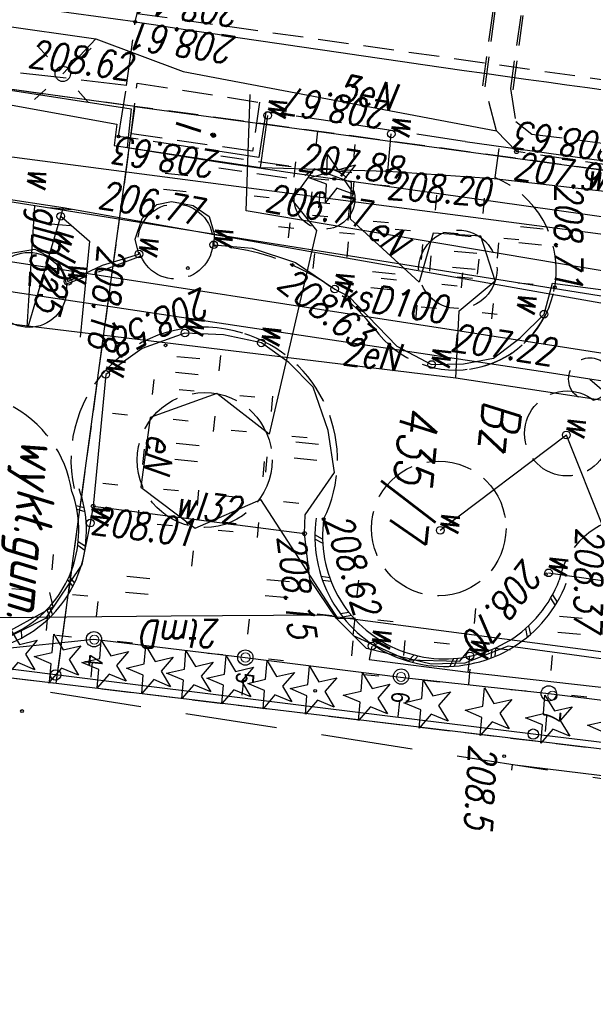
# Model space of a CAD drawing. Extents: x -110 to 11927435, y -6590197 to 5675023.
# Tile 21 of 71: x 11598494 to 11598513, y -1437284 to -1437251. Entities that reach past the tile are written whole.
import ezdxf
from ezdxf.enums import TextEntityAlignment as Align

# ---------------------------------------------------------------- set-up
doc = ezdxf.new("R2010")
doc.units = 0
doc.header["$PDMODE"] = 33
doc.header["$PDSIZE"] = 0.3
for name, pattern in [('1', [0]), ('BGT', [0]), ('BPB', [1.5, 1, -0.5]), ('BUW', [1.5, 1, -0.5]), ('KOC', [2, 1.5, -0.5]), ('KOJ', [0]), ('KOU', [1.5, 1, -0.5]), ('UBE', [1.5, 1, -0.5]), ('UOK', [1.5, 1, -0.5]), ('UPE', [0]), ('UPG', [0]), ('UPK', [0]), ('UPT', [0]), ('UPW', [0])]:
    doc.linetypes.add(name, pattern=pattern)
doc.layers.get('0').update_dxf_attribs({"color": 250, "linetype": 'CONTINUOUS', "lineweight": 100})
doc.layers.add('_0', color=7, linetype='CONTINUOUS')
for name, color, linetype, lineweight, plot in [('PP$$O', 209, 'CONTINUOUS', 13, False), ('PPINO', 4, 'CONTINUOUS', 13, False), ('PPINP', 4, 'CONTINUOUS', 13, False)]:
    doc.layers.add(name, color=color, linetype=linetype, lineweight=lineweight, plot=plot)
doc.styles.add('K1_ACAD', font='romans.shx', dxfattribs={"width": 0.8, "oblique": 12})
doc.styles.add('OPIS_PIK', font='txt', dxfattribs={"width": 0.8, "height": 1.2})
doc.styles.get("Standard").update_dxf_attribs({"font": 'Simplex.SHX', "width": 0.75})

# ---------------------------------------------------------------- blocks, each defined once
blk = doc.blocks.new('other_WSU')
at = {"linetype": 'Continuous'}
blk.add_circle((0, 0), 0.045, dxfattribs=at)
blk = doc.blocks.new('other_WSP')
at = {"linetype": 'Continuous'}
blk.add_circle((0, 0), 0.045, dxfattribs=at)
blk = doc.blocks.new('other_SLS')
at = {"linetype": 'Continuous'}
blk.add_circle((0, 0), 0.25, dxfattribs=at)
blk = doc.blocks.new('other_LAT')
at = {"linetype": 'Continuous'}
for p, q in [((0, 0.75), (0, 1.25)), ((-1.25, 0), (-0.75, 0)), ((0.75, 0), (1.25, 0)), ((0, -0.75), (0, -1.25))]:
    blk.add_line(p, q, dxfattribs=at)
blk = doc.blocks.new('other_UGE')
at = {"linetype": 'Continuous'}
blk.add_circle((0, 0), 0.0625, dxfattribs=at)
blk = doc.blocks.new('ARM')
at = {"linetype": 'Continuous'}
blk.add_circle((0, 0), 0.125, dxfattribs=at)
blk = doc.blocks.new('other_UGW')
at = {"linetype": 'Continuous'}
blk.add_circle((0, 0), 0.0625, dxfattribs=at)
blk = doc.blocks.new('other_DIG')
at = {"linetype": 'Continuous'}
for p, q in [((-0.3012, 0.09375), (-0.4937, 0.6621)), ((-0.4937, 0.6621), (-0.0039, 0.31545)), ((-0.0039, 0.31545), (0.4771, 0.67415)), ((0.4771, 0.67415), (0.2988, 0.1012)), ((-0.78225, -0.26495), (-0.3012, 0.09375)), ((0.2988, 0.1012), (0.7886, -0.24545)), ((-0.18225, -0.2575), (-0.78225, -0.26495)), ((0.01025, -0.82585), (-0.18225, -0.2575)), ((0.1886, -0.2529), (0.01025, -0.82585)), ((0.7886, -0.24545), (0.1886, -0.2529))]:
    blk.add_line(p, q, dxfattribs=at)
blk.add_circle((0, 0), 0.045, dxfattribs=at)
blk = doc.blocks.new('other_DIN')
at = {"linetype": 'Continuous'}
for p, q in [((-0.3012, 0.09375), (-0.4937, 0.6621)), ((-0.4937, 0.6621), (-0.0039, 0.31545)), ((-0.0039, 0.31545), (0.4771, 0.67415)), ((0.4771, 0.67415), (0.2988, 0.1012)), ((-0.78225, -0.26495), (-0.3012, 0.09375)), ((0.2988, 0.1012), (0.7886, -0.24545)), ((-0.18225, -0.2575), (-0.78225, -0.26495)), ((0.01025, -0.82585), (-0.18225, -0.2575)), ((0.1886, -0.2529), (0.01025, -0.82585)), ((0.7886, -0.24545), (0.1886, -0.2529))]:
    blk.add_line(p, q, dxfattribs=at)
blk = doc.blocks.new('TRA1')
at = {"linetype": 'Continuous'}
for p, q in [((-0.2625, -0.375), (-0.2625, 0.375)), ((0.2625, -0.375), (0.2625, 0.375))]:
    blk.add_line(p, q, dxfattribs=at)
blk = doc.blocks.new('PIK_IN')
at = {"layer": 'PPINP'}
blk.add_point((0, 0), dxfattribs=at)
at = {"layer": 'PP$$O', "color": 0, "oblique": 15, "width": 0.8, "flags": 1}
blk.add_attdef('KOD', (1, -1.3), '', height=0.5, dxfattribs=at)
at = {"layer": 'PPINO', "color": 0, "style": 'OPIS_PIK', "width": 0.8}
blk.add_attdef('NR_PKT', (1, -0.5), '', height=1.2, dxfattribs=at)
blk = doc.blocks.new('mdcp Łuszczanowiece')
at = {"layer": '_0'}
for p, q in [((6591248.83, 5674917.26), (6591250.03, 5674970.74)), ((6591229.77, 5674917.99), (6591230.7, 5674942.56)), ((6591229.77, 5674917.99), (6591228.89, 5674894.8)), ((6591248.83, 5674917.26), (6591229.77, 5674917.99)), ((6591248.29, 5674893.43), (6591248.83, 5674917.26))]:
    blk.add_line(p, q, dxfattribs=at)
at = {"layer": '_0', "linetype": 'KOU'}
for p, q in [((6591248.83, 5674917.26), (6591250.03, 5674970.74)), ((6591230.7, 5674942.56), (6591229.77, 5674917.99)), ((6591226.73, 5674917.76), (6591227.53, 5674936.02)), ((6591227.01, 5674917.73), (6591226.73, 5674917.76)), ((6591229.77, 5674917.99), (6591228.89, 5674894.8)), ((6591248.83, 5674917.26), (6591229.77, 5674917.99)), ((6591248.83, 5674917.03), (6591248.83, 5674917.26)), ((6591248.58, 5674906.5), (6591248.83, 5674917.03))]:
    blk.add_line(p, q, dxfattribs=at)
at = {"layer": '_0', "linetype": 'UPK'}
for p, q in [((6591239.095, 5674965.789), (6591237.211, 5674933.701)), ((6591236.057, 5674929.305), (6591237.944, 5674963.218)), ((6591237.211, 5674933.701), (6591237.136, 5674932.28)), ((6591237.136, 5674932.28), (6591235.68, 5674904.422)), ((6591234.531, 5674901.874), (6591236.057, 5674929.305))]:
    blk.add_line(p, q, dxfattribs=at)
at = {"layer": '_0', "linetype": 'UPT'}
for p, q in [((6591245.749, 5674925.801), (6591246.819, 5674956.781)), ((6591245.749, 5674925.801), (6591246.279, 5674920.799)), ((6591246.279, 5674920.799), (6591247.14, 5674912.66))]:
    blk.add_line(p, q, dxfattribs=at)
at = {"layer": '_0', "linetype": 'UPE'}
for p, q in [((6591238.9, 5674953.23), (6591237.61, 5674929.32)), ((6591231.426, 5674923.188), (6591232.176, 5674940.698)), ((6591247.59, 5674933.36), (6591247.737, 5674938.482, 208.673)), ((6591232.572, 5674937.354), (6591231.803, 5674913.7)), ((6591247.53, 5674928.471), (6591247.59, 5674933.36)), ((6591246.82, 5674930.36), (6591246.3, 5674930.71)), ((6591246.95, 5674928.62), (6591246.82, 5674930.36)), ((6591234.31, 5674930.3), (6591232.9, 5674929.69)), ((6591235.4, 5674929.22), (6591234.31, 5674930.3)), ((6591228.48, 5674919.45), (6591229.42, 5674929.86)), ((6591232.9, 5674929.69), (6591232.95, 5674928.12)), ((6591237.61, 5674929.32), (6591235.4, 5674929.22)), ((6591237.61, 5674929.32), (6591236.99, 5674902.6)), ((6591246.33, 5674926.79), (6591246.95, 5674928.62)), ((6591247.387, 5674923.344), (6591247.53, 5674928.471)), ((6591232.95, 5674928.12), (6591234.6, 5674927.82)), ((6591234.6, 5674927.82), (6591232.76, 5674925.38)), ((6591246.33, 5674926.79), (6591245.75, 5674926.8)), ((6591245.75, 5674926.8), (6591245.83, 5674926.25)), ((6591245.83, 5674926.25), (6591242.19, 5674923.35)), ((6591231.56, 5674925.3), (6591231.24, 5674924.03)), ((6591232.76, 5674925.38), (6591231.56, 5674925.3)), ((6591232.32, 5674923.41), (6591233.24, 5674924.31)), ((6591233.24, 5674924.31), (6591240.03, 5674923.41)), ((6591231.24, 5674924.03), (6591232.32, 5674923.41)), ((6591240.03, 5674923.41), (6591238.87, 5674921.58)), ((6591243.33, 5674921.3), (6591242.19, 5674923.35)), ((6591247.275, 5674918.349), (6591247.387, 5674923.344)), ((6591231.405, 5674922.68), (6591231.426, 5674923.188)), ((6591231.318, 5674920.935), (6591231.405, 5674922.68)), ((6591238.87, 5674921.58), (6591239.86, 5674919.48)), ((6591242.17, 5674919.39), (6591243.33, 5674921.3)), ((6591231.136, 5674917.865), (6591231.318, 5674920.935)), ((6591227.69, 5674916.5), (6591228.48, 5674919.45)), ((6591239.86, 5674919.48), (6591242.17, 5674919.39)), ((6591247.95, 5674915.01), (6591247.275, 5674918.349)), ((6591229.511, 5674911.529), (6591229.865, 5674917.872)), ((6591229.865, 5674917.872), (6591231.136, 5674917.865)), ((6591246.35, 5674916.91), (6591245.89, 5674916.76)), ((6591247.67, 5674914.98), (6591246.35, 5674916.91)), ((6591227.16, 5674903.82), (6591227.69, 5674916.5)), ((6591228.94, 5674915.53), (6591227.69, 5674916.5))]:
    blk.add_line(p, q, dxfattribs=at)
at = {"layer": '_0', "linetype": 'UPW'}
for p, q in [((6591246.78, 5674947.84), (6591246.18, 5674931.88)), ((6591233.587, 5674919.685), (6591235.649, 5674946.07)), ((6591230.98, 5674929.94), (6591231.16, 5674940.22)), ((6591233.792, 5674935.845), (6591232.822, 5674921.954)), ((6591247.15, 5674930.66), (6591247.24, 5674935.94)), ((6591242.02, 5674934.62), (6591239.11, 5674933.11)), ((6591243.66, 5674932.97), (6591243.74, 5674934.75)), ((6591234.2, 5674932.17), (6591234.28, 5674934.46)), ((6591239.11, 5674933.11), (6591242.62, 5674929.3)), ((6591235.24, 5674932), (6591234.2, 5674932.17)), ((6591236.09, 5674931.29), (6591235.24, 5674932)), ((6591246.18, 5674931.88), (6591246.87, 5674930.52)), ((6591236.84, 5674930.49), (6591236.09, 5674931.29)), ((6591247.15, 5674930.66), (6591246.62, 5674930.67)), ((6591247.06, 5674927.39), (6591247.15, 5674930.66)), ((6591237.12, 5674929.53), (6591236.84, 5674930.49)), ((6591246.87, 5674930.52), (6591247.01, 5674929.43)), ((6591231.08, 5674926.45), (6591230.98, 5674929.94)), ((6591237.24, 5674928.49), (6591237.12, 5674929.53)), ((6591247.01, 5674929.43), (6591246.71, 5674927.27)), ((6591236.75, 5674927.3), (6591237.24, 5674928.49)), ((6591246.61, 5674927.44), (6591247.06, 5674927.39)), ((6591235.29, 5674925.57), (6591236.75, 5674927.3)), ((6591246.71, 5674927.27), (6591245.82, 5674926.18)), ((6591231.08, 5674926.45), (6591229.85, 5674926.44)), ((6591231.36, 5674922.28), (6591231.08, 5674926.45)), ((6591245.82, 5674926.18), (6591244.63, 5674925.2)), ((6591235.09, 5674925.09), (6591235.29, 5674925.57)), ((6591241.07, 5674925.67), (6591239.72, 5674925.33)), ((6591242.54, 5674924.84), (6591241.07, 5674925.67)), ((6591239.72, 5674925.33), (6591238.36, 5674924.7)), ((6591244.63, 5674925.2), (6591243.16, 5674924.88)), ((6591234.35, 5674923.72), (6591235.09, 5674925.09)), ((6591243.16, 5674924.88), (6591242.54, 5674924.84)), ((6591242.94, 5674917.9), (6591243.16, 5674924.88)), ((6591238.36, 5674924.7), (6591237.63, 5674923.83)), ((6591234.02, 5674922.27), (6591234.35, 5674923.72)), ((6591237.63, 5674923.83), (6591237.08, 5674922.87)), ((6591237.08, 5674922.87), (6591236.93, 5674921.61)), ((6591231.36, 5674922.28), (6591229.64, 5674922.35)), ((6591231.11, 5674917.44), (6591231.36, 5674922.28)), ((6591234.03, 5674921), (6591234.02, 5674922.27)), ((6591232.822, 5674921.954), (6591229.018, 5674921.712)), ((6591236.93, 5674921.61), (6591237, 5674920.34)), ((6591233.12, 5674920.76), (6591233.66, 5674920.98)), ((6591233.66, 5674920.98), (6591234.03, 5674921)), ((6591232.82, 5674920.2), (6591233.12, 5674920.76)), ((6591237, 5674920.34), (6591237.64, 5674919)), ((6591232.75, 5674919.48), (6591232.82, 5674920.2)), ((6591233.36, 5674916.779), (6591233.587, 5674919.685)), ((6591232.9, 5674919.02), (6591232.75, 5674919.48)), ((6591233.4, 5674918.58), (6591232.9, 5674919.02)), ((6591237.64, 5674919), (6591238.6, 5674917.89)), ((6591234.1, 5674918.42), (6591233.4, 5674918.58)), ((6591234.57, 5674918.59), (6591234.1, 5674918.42)), ((6591235.05, 5674917.44), (6591234.57, 5674918.59)), ((6591238.6, 5674917.89), (6591242.94, 5674917.9)), ((6591242.94, 5674917.9), (6591243.5, 5674917.86)), ((6591243.5, 5674917.86), (6591244.88, 5674917.71)), ((6591229.9, 5674911.29), (6591230.41, 5674917.45)), ((6591230.41, 5674917.45), (6591231.11, 5674917.44)), ((6591235.69, 5674916.36), (6591235.05, 5674917.44)), ((6591244.88, 5674917.71), (6591246.75, 5674916.7)), ((6591233.297, 5674915.974), (6591233.36, 5674916.779)), ((6591246.75, 5674916.7), (6591247.75, 5674915.13)), ((6591235.07, 5674915.98), (6591235.69, 5674916.36)), ((6591232.295, 5674896.715), (6591233.297, 5674915.974)), ((6591232.295, 5674896.715), (6591233.297, 5674915.974)), ((6591233.297, 5674915.974), (6591237.313, 5674915.198)), ((6591234.74, 5674915.18), (6591235.07, 5674915.98)), ((6591234.97, 5674914.34), (6591234.74, 5674915.18))]:
    blk.add_line(p, q, dxfattribs=at)
at = {"layer": '_0', "linetype": 'UBE'}
for p, q in [((6591229.41, 5674931.03), (6591229.71, 5674941.61)), ((6591230.54, 5674941.36), (6591230.03, 5674930.58)), ((6591229.05, 5674930.46), (6591229.41, 5674931.03)), ((6591219.57, 5674930.6), (6591228.03, 5674930.26)), ((6591219.58, 5674930.54), (6591227.99, 5674930.18)), ((6591227.99, 5674930.18), (6591229.05, 5674930.46)), ((6591230.03, 5674930.58), (6591229.42, 5674929.86)), ((6591229.42, 5674929.86), (6591228.02, 5674929.35)), ((6591228.02, 5674929.35), (6591219.52, 5674929.65)), ((6591219.53, 5674929.6), (6591227.99, 5674929.26)), ((6591231.226, 5674923.197), (6591231.118, 5674920.945)), ((6591231.626, 5674923.178), (6591231.518, 5674920.926))]:
    blk.add_line(p, q, dxfattribs=at)
at = {"layer": '_0', "linetype": 'BGT'}
for p, q in [((6591249.167, 5674940.907), (6591248.968, 5674932.983)), ((6591248.968, 5674932.983), (6591248.77, 5674925.06)), ((6591248.77, 5674925.06), (6591248.56, 5674917.21)), ((6591248.56, 5674917.21), (6591248.35, 5674909.36))]:
    blk.add_line(p, q, dxfattribs=at)
at = {"layer": '_0', "linetype": 'UPG'}
for p, q in [((6591234.828, 5674939.558), (6591233.246, 5674913.63)), ((6591236.443, 5674915.133), (6591237.312, 5674915.165)), ((6591233.331, 5674915.025), (6591236.443, 5674915.133))]:
    blk.add_line(p, q, dxfattribs=at)
at = {"layer": '_0', "linetype": '1'}
for p, q in [((6591250.026, 5674932.398), (6591250.129, 5674936.71)), ((6591244.361, 5674933.169), (6591244.584, 5674933.344)), ((6591244.48, 5674933.117), (6591244.709, 5674933.284)), ((6591245.456, 5674932.481), (6591245.724, 5674932.575)), ((6591245.553, 5674932.393), (6591245.823, 5674932.479)), ((6591250.207, 5674932.394), (6591250.026, 5674932.398)), ((6591246.276, 5674931.479), (6591246.56, 5674931.483)), ((6591246.339, 5674931.365), (6591246.623, 5674931.361)), ((6591246.734, 5674930.269), (6591247.005, 5674930.183)), ((6591246.758, 5674930.141), (6591247.025, 5674930.046)), ((6591246.766, 5674928.847), (6591246.989, 5674928.672)), ((6591246.784, 5674928.975), (6591247.013, 5674928.808)), ((6591246.361, 5674927.617), (6591246.517, 5674927.381)), ((6591246.419, 5674927.734), (6591246.583, 5674927.502)), ((6591245.586, 5674926.581), (6591245.659, 5674926.307)), ((6591245.678, 5674926.672), (6591245.76, 5674926.401)), ((6591244.522, 5674925.844), (6591244.504, 5674925.561)), ((6591244.639, 5674925.902), (6591244.629, 5674925.619)), ((6591243.279, 5674925.485), (6591243.171, 5674925.223)), ((6591243.408, 5674925.503), (6591243.309, 5674925.237)), ((6591244.14, 5674917.526), (6591244.267, 5674917.774)), ((6591244.259, 5674917.524), (6591244.394, 5674917.768)), ((6591242.971, 5674917.338), (6591243.014, 5674917.613)), ((6591243.085, 5674917.373), (6591243.136, 5674917.647)), ((6591245.31, 5674917.338), (6591245.508, 5674917.534)), ((6591245.422, 5674917.299), (6591245.626, 5674917.488)), ((6591246.361, 5674916.793), (6591246.611, 5674916.917)), ((6591246.456, 5674916.721), (6591246.709, 5674916.836)), ((6591247.189, 5674915.946), (6591247.465, 5674915.985))]:
    blk.add_line(p, q, dxfattribs=at)
at = {"layer": '_0', "linetype": 'Continuous'}
for p, q in [((6591237.211, 5674933.701), (6591238.615, 5674935.68)), ((6591233.588, 5674915.918), (6591234.313, 5674916.932)), ((6591234.313, 5674916.932), (6591237.472, 5674916.941))]:
    blk.add_line(p, q, dxfattribs=at)
at = {"layer": '_0', "linetype": 'KOJ'}
for p, q in [((6591229.86, 5674928.87), (6591230.07, 5674933.92)), ((6591227.01, 5674917.73), (6591225.968, 5674889.524))]:
    blk.add_line(p, q, dxfattribs=at)
at = {"layer": '_0', "linetype": 'KOC'}
for p, q in [((6591229.98, 5674929.99), (6591230.94, 5674929.96)), ((6591229.86, 5674928.77), (6591229.55, 5674922.9)), ((6591229.86, 5674928.87), (6591229.86, 5674928.77)), ((6591229.55, 5674922.9), (6591229.54, 5674922.28)), ((6591229.54, 5674922.28), (6591231.04, 5674922.19)), ((6591231.04, 5674922.19), (6591230.8, 5674917.55)), ((6591234.63, 5674918.66), (6591235.79, 5674916.31)), ((6591229.11, 5674917.65), (6591227.01, 5674917.73)), ((6591229.11, 5674917.65), (6591228.926, 5674907.554)), ((6591230.8, 5674917.55), (6591229.11, 5674917.65))]:
    blk.add_line(p, q, dxfattribs=at)
at = {"layer": '_0', "linetype": 'BUW'}
for p, q in [((6591229, 5674917.99), (6591229.24, 5674922.04)), ((6591229.24, 5674922.04), (6591230.86, 5674921.97)), ((6591230.86, 5674921.97), (6591230.67, 5674917.95)), ((6591230.67, 5674917.95), (6591229, 5674917.99))]:
    blk.add_line(p, q, dxfattribs=at)
at = {"layer": '_0', "linetype": 'BPB', "ltscale": 3}
blk.add_lwpolyline([(6591165.185, 5674987.457), (6591158.691, 5674859.807), (6591109.553, 5674863.045), (6591110.755, 5674725.53), (6591237.72, 5674719.424), (6591252.958, 5674983.187)], close=True, dxfattribs=at)
at = {"layer": '_0', "linetype": 'KOC'}
for centre, radius in [((6591239.056, 5674933.129), 1.394), ((6591242.561, 5674929.243), 2.206), ((6591234.053, 5674929.042), 1.284), ((6591232.176, 5674924.466), 0.997), ((6591241.075, 5674921.389), 2.21), ((6591234.044, 5674919.741), 1.229)]:
    blk.add_circle(centre, radius, dxfattribs=at)
at = {"layer": '_0', "linetype": 'UOK'}
blk.add_circle((6591237.211, 5674933.701), 0.7, dxfattribs=at)
at = {"layer": '_0', "linetype": 'BGT'}
for centre in [(6591248.968, 5674932.983), (6591248.56, 5674917.21)]:
    blk.add_circle(centre, 0.17, dxfattribs=at)
at = {"layer": '_0', "linetype": 'KOJ'}
blk.add_circle((6591236.089, 5674915.118), 1.229, dxfattribs=at)
blk.add_arc((6590323.178, 5674967.662), 905.21, 356.837948, 358.21721, dxfattribs=at)
at = {"layer": '_0', "linetype": 'KOC'}
for centre, radius, start, end in [((6591244.11, 5674935.896), 2.567, 115.125, 264.6363), ((6591234.075, 5674928.988), 3.282, 13.2526, 162.7663), ((6591234.065, 5674928.975), 3.295, 311.3111, 85.3796), ((6591241.259, 5674921.353), 7.189, 134.277, 183.0521), ((6591241.083, 5674921.402), 4.343, 69.1346, 169.0081), ((6591241.073, 5674921.349), 4.343, 168.2921, 288.0735), ((6591243.459, 5674913.452), 3.822, 104.065, 214.2667)]:
    blk.add_arc(centre, radius, start, end, dxfattribs=at)
at = {"layer": '_0', "linetype": '1'}
for centre, radius, start, end in [((6591242.8, 5674929.471), 4.264, 55.9902, 74.5425), ((6591242.8, 5674929.471), 4.014, 55.9902, 74.5425), ((6591242.8, 5674929.471), 4.264, 37.438, 55.9902), ((6591242.8, 5674929.471), 4.014, 37.438, 55.9902), ((6591242.8, 5674929.471), 4.264, 18.8857, 37.438), ((6591242.8, 5674929.471), 4.014, 18.8857, 37.438), ((6591242.8, 5674929.471), 4.014, 0.3334, 18.8857), ((6591242.8, 5674929.471), 4.264, 0.3334, 18.8857), ((6591242.8, 5674929.471), 4.014, 341.7811, 0.3334), ((6591242.8, 5674929.471), 4.264, 341.7811, 0.3334), ((6591242.8, 5674929.471), 4.014, 323.2288, 341.7811), ((6591242.8, 5674929.471), 4.264, 323.2288, 341.7811), ((6591242.8, 5674929.471), 4.014, 304.6765, 323.2288), ((6591242.8, 5674929.471), 4.264, 304.6765, 323.2288), ((6591242.8, 5674929.471), 4.014, 286.1243, 304.6765), ((6591242.8, 5674929.471), 4.264, 286.1243, 304.6765), ((6591242.8, 5674929.471), 4.014, 267.572, 286.1243), ((6591242.8, 5674929.471), 4.264, 267.572, 286.1243), ((6591244.141, 5674913.796), 3.979, 97.3181, 115.5907), ((6591244.141, 5674913.796), 3.979, 79.0455, 97.3181), ((6591244.141, 5674913.796), 3.729, 97.3181, 115.5907), ((6591244.141, 5674913.796), 3.729, 79.0455, 97.3181), ((6591244.141, 5674913.796), 3.729, 60.7729, 79.0455), ((6591244.141, 5674913.796), 3.979, 60.7729, 79.0455), ((6591244.141, 5674913.796), 3.979, 42.5003, 60.7729), ((6591244.141, 5674913.796), 3.729, 42.5003, 60.7729), ((6591244.141, 5674913.796), 3.979, 24.2277, 42.5003), ((6591244.141, 5674913.796), 3.729, 24.2277, 42.5003)]:
    blk.add_arc(centre, radius, start, end, dxfattribs=at)
at = {"layer": '_0'}
for name, p in [('other_DIN', (6591248.498, 5674935.549)), ('TRA1', (6591245.298, 5674933.835)), ('other_DIN', (6591248.446, 5674933.506)), ('other_SLS', (6591247.59, 5674933.36)), ('ARM', (6591239.11, 5674933.11)), ('ARM', (6591243.66, 5674932.97)), ('other_WSU', (6591243.71, 5674932.88)), ('other_WSU', (6591234.33, 5674932.26)), ('ARM', (6591235.24, 5674932)), ('other_DIN', (6591248.396, 5674931.506)), ('TRA1', (6591232.723, 5674931.321)), ('ARM', (6591246.62, 5674930.67)), ('other_UGE', (6591230.03, 5674930.58)), ('other_DIN', (6591248.345, 5674929.488)), ('TRA1', (6591233.732, 5674929.237)), ('ARM', (6591242.62, 5674929.3)), ('ARM', (6591237.24, 5674928.49)), ('other_DIN', (6591248.294, 5674927.487)), ('ARM', (6591246.61, 5674927.44)), ('TRA1', (6591234.661, 5674926.64)), ('ARM', (6591229.85, 5674926.44)), ('other_UGW', (6591231.08, 5674926.45)), ('other_DIG', (6591248.25, 5674925.73)), ('other_WSU', (6591242.63, 5674925.46)), ('ARM', (6591235.09, 5674925.09)), ('TRA1', (6591240.462, 5674924.68)), ('other_UGW', (6591243.16, 5674924.88)), ('other_DIN', (6591248.212, 5674924.331)), ('TRA1', (6591245.035, 5674924.172)), ('other_WSU', (6591234.44, 5674923.63)), ('other_DIN', (6591248.175, 5674922.976)), ('other_WSU', (6591229.55, 5674922.9)), ('ARM', (6591237.08, 5674922.87)), ('ARM', (6591229.64, 5674922.35)), ('other_DIN', (6591248.139, 5674921.652)), ('ARM', (6591234.03, 5674921)), ('TRA1', (6591240.886, 5674920.785)), ('other_DIN', (6591248.102, 5674920.326)), ('TRA1', (6591238.049, 5674920.531)), ('ARM', (6591237, 5674920.34)), ('TRA1', (6591232.118, 5674919.559)), ('TRA1', (6591245.374, 5674919.6)), ('other_DIN', (6591248.062, 5674918.855)), ('ARM', (6591234.57, 5674918.59)), ('other_SLS', (6591247.275, 5674918.349)), ('other_WSU', (6591237.96, 5674918.32)), ('other_WSU', (6591227.01, 5674917.73)), ('ARM', (6591238.6, 5674917.89)), ('other_UGW', (6591242.94, 5674917.9)), ('ARM', (6591243.5, 5674917.86)), ('other_DIN', (6591248.019, 5674917.284)), ('other_WSU', (6591230.8, 5674917.55)), ('ARM', (6591235.69, 5674916.36)), ('other_DIN', (6591247.98, 5674915.842)), ('TRA1', (6591233.6, 5674915.876)), ('other_SLS', (6591228.94, 5674915.53))]:
    blk.add_blockref(name, p, dxfattribs=at)
at = {"layer": '_0', "color": 253}
for name, p in [('other_DIN', (6591248.498, 5674935.549)), ('TRA1', (6591245.298, 5674933.835)), ('other_DIN', (6591248.446, 5674933.506)), ('other_SLS', (6591247.59, 5674933.36)), ('ARM', (6591239.11, 5674933.11)), ('ARM', (6591243.66, 5674932.97)), ('other_WSU', (6591243.71, 5674932.88)), ('other_WSU', (6591234.33, 5674932.26)), ('ARM', (6591235.24, 5674932)), ('other_DIN', (6591248.396, 5674931.506)), ('TRA1', (6591232.723, 5674931.321)), ('ARM', (6591246.62, 5674930.67)), ('other_UGE', (6591230.03, 5674930.58)), ('other_DIN', (6591248.345, 5674929.488)), ('TRA1', (6591233.732, 5674929.237)), ('ARM', (6591242.62, 5674929.3)), ('other_SLS', (6591247.511, 5674928.489)), ('ARM', (6591237.24, 5674928.49)), ('other_DIN', (6591248.294, 5674927.487)), ('ARM', (6591246.61, 5674927.44)), ('TRA1', (6591234.661, 5674926.64)), ('ARM', (6591229.85, 5674926.44)), ('other_UGW', (6591231.08, 5674926.45)), ('other_DIG', (6591248.25, 5674925.73)), ('other_WSU', (6591242.63, 5674925.46)), ('ARM', (6591235.09, 5674925.09)), ('TRA1', (6591240.462, 5674924.68)), ('other_UGW', (6591243.16, 5674924.88)), ('other_DIN', (6591248.212, 5674924.331)), ('TRA1', (6591245.035, 5674924.172)), ('other_WSU', (6591234.44, 5674923.63)), ('other_SLS', (6591247.389, 5674923.346)), ('other_DIN', (6591248.175, 5674922.976)), ('other_WSU', (6591229.55, 5674922.9)), ('ARM', (6591237.08, 5674922.87)), ('ARM', (6591229.64, 5674922.35)), ('other_DIN', (6591248.139, 5674921.652)), ('ARM', (6591234.03, 5674921)), ('TRA1', (6591240.886, 5674920.785)), ('other_DIN', (6591248.102, 5674920.326)), ('TRA1', (6591238.049, 5674920.531)), ('ARM', (6591237, 5674920.34)), ('TRA1', (6591232.118, 5674919.559)), ('TRA1', (6591245.374, 5674919.6)), ('other_DIN', (6591248.062, 5674918.855)), ('ARM', (6591234.57, 5674918.59)), ('other_SLS', (6591247.275, 5674918.349)), ('other_WSU', (6591237.96, 5674918.32)), ('other_WSU', (6591227.01, 5674917.73)), ('ARM', (6591238.6, 5674917.89)), ('other_UGW', (6591242.94, 5674917.9)), ('ARM', (6591243.5, 5674917.86)), ('other_DIN', (6591248.019, 5674917.284)), ('other_WSU', (6591230.8, 5674917.55)), ('ARM', (6591235.69, 5674916.36)), ('other_DIN', (6591247.98, 5674915.842)), ('TRA1', (6591233.6, 5674915.876)), ('other_SLS', (6591228.94, 5674915.53))]:
    blk.add_blockref(name, p, dxfattribs=at)
at = {"layer": '_0'}
for name, p, rotation in [('other_LAT', (6591247.59, 5674933.36), 269.9999974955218), ('other_LAT', (6591246.3, 5674930.71), 269.9999974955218), ('other_WSP', (6591249.781, 5674932.102), 2.400610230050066), ('other_LAT', (6591234.31, 5674930.3), 269.9999974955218), ('other_LAT', (6591232.9, 5674929.69), 269.9999974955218), ('other_LAT', (6591235.4, 5674929.22), 269.9999974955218), ('other_LAT', (6591232.95, 5674928.12), 269.9999974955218), ('other_LAT', (6591234.6, 5674927.82), 269.9999974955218), ('other_LAT', (6591245.75, 5674926.8), 269.9999974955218), ('other_LAT', (6591231.56, 5674925.3), 269.9999974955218), ('other_LAT', (6591232.76, 5674925.38), 269.9999974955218), ('other_LAT', (6591233.24, 5674924.31), 269.9999974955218), ('other_LAT', (6591231.24, 5674924.03), 269.9999974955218), ('other_DIG', (6591231.499, 5674924.726), 2.39735906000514), ('other_LAT', (6591232.32, 5674923.41), 269.9999974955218), ('other_LAT', (6591240.03, 5674923.41), 269.9999974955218), ('other_LAT', (6591242.19, 5674923.35), 269.9999974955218), ('other_LAT', (6591238.87, 5674921.58), 269.9999974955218), ('other_LAT', (6591243.33, 5674921.3), 269.9999974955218), ('other_LAT', (6591239.86, 5674919.48), 269.9999974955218), ('other_LAT', (6591242.17, 5674919.39), 269.9999974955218), ('other_WSU', (6591234.871, 5674920.233), 2.397850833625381), ('other_WSU', (6591237.463, 5674919.751), 2.398233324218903), ('other_LAT', (6591245.89, 5674916.76), 269.9999974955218), ('other_LAT', (6591228.94, 5674915.53), 317.6900004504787), ('ARM', (6591233.588, 5674915.918), 2.397659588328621)]:
    blk.add_blockref(name, p, dxfattribs=dict(at, rotation=rotation))
at = {"layer": '_0', "color": 253}
for name, p, rotation in [('other_LAT', (6591247.59, 5674933.36), 269.9999974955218), ('other_LAT', (6591246.3, 5674930.71), 269.9999974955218), ('other_WSP', (6591249.781, 5674932.102), 2.400610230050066), ('other_LAT', (6591234.31, 5674930.3), 269.9999974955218), ('other_LAT', (6591232.9, 5674929.69), 269.9999974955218), ('other_LAT', (6591235.4, 5674929.22), 269.9999974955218), ('other_LAT', (6591247.57, 5674928.509), 269.9999974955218), ('other_LAT', (6591232.95, 5674928.12), 269.9999974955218), ('other_LAT', (6591234.6, 5674927.82), 269.9999974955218), ('other_LAT', (6591245.75, 5674926.8), 269.9999974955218), ('other_LAT', (6591231.56, 5674925.3), 269.9999974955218), ('other_LAT', (6591232.76, 5674925.38), 269.9999974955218), ('other_LAT', (6591233.24, 5674924.31), 269.9999974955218), ('other_LAT', (6591231.24, 5674924.03), 269.9999974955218), ('other_DIG', (6591231.499, 5674924.726), 2.39735906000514), ('other_LAT', (6591232.32, 5674923.41), 269.9999974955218), ('other_LAT', (6591240.03, 5674923.41), 269.9999974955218), ('other_LAT', (6591242.19, 5674923.35), 269.9999974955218), ('other_LAT', (6591247.371, 5674923.356), 269.9999974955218), ('other_LAT', (6591238.87, 5674921.58), 269.9999974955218), ('other_LAT', (6591243.33, 5674921.3), 269.9999974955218), ('other_LAT', (6591239.86, 5674919.48), 269.9999974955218), ('other_LAT', (6591242.17, 5674919.39), 269.9999974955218), ('other_WSU', (6591234.871, 5674920.233), 2.397850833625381), ('other_WSU', (6591237.463, 5674919.751), 2.398233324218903), ('other_LAT', (6591247.275, 5674918.364), 269.9999974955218), ('other_LAT', (6591245.89, 5674916.76), 269.9999974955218), ('other_LAT', (6591228.94, 5674915.53), 317.6900004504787), ('other_WSP', (6591249.844, 5674916.23), 2.399708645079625), ('ARM', (6591233.588, 5674915.918), 2.397659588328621)]:
    blk.add_blockref(name, p, dxfattribs=dict(at, rotation=rotation))
at = {"layer": '_0', "linetype": 'ByBlock', "xscale": 0.5, "yscale": 0.5, "zscale": 0.5}
for p, values in [((6591247.652, 5674933.488, 208.715), {'NR_PKT': '7'}), ((6591247.523, 5674928.486, 208.565), {'NR_PKT': '6'}), ((6591247.386, 5674923.352, 208.483), {'NR_PKT': '5'}), ((6591247.286, 5674918.36, 208.418), {'NR_PKT': '4'})]:
    blk.add_blockref('PIK_IN', p, dxfattribs=at).add_auto_attribs(values)
at = {"layer": '_0', "style": 'K1_ACAD', "oblique": 12, "width": 0.8}
for s, rotation, p in [('wl32', 88.9969, (6591231.032, 5674932.901)), ('207.22', 87.0061, (6591236.721, 5674929.032)), ('208.5', 2.4006, (6591249.493, 5674930.926)), ('ksD100', 86.8148, (6591235.664, 5674925.237)), ('208.62', 23.2429, (6591242.63, 5674925.46)), ('eN', 52.9801, (6591233.153, 5674925.901)), ('2eN', 88.4721, (6591237.522, 5674925.54)), ('3eN', 84.79, (6591228.94, 5674924.54)), ('5eN', 84.79, (6591228.94, 5674924.54)), ('207.88', 87.5536, (6591231.325, 5674923.483)), ('206.77', 85.8935, (6591232.759, 5674922.536)), ('wl32', 88.8452, (6591243.023, 5674920.549)), ('2tmD', 276.0436, (6591246.243, 5674922.41)), ('eN', 357.7688, (6591240.383, 5674919.46)), ('206.77', 85.5329, (6591233.188, 5674917.071)), ('208.18', 0.1648, (6591234.392, 5674917.232)), ('208.62', 87.8121, (6591228.818, 5674914.346)), ('wlD25', 349.0689, (6591233.912, 5674915.855)), ('glD32', 2.016, (6591233.331, 5674915.025)), ('w', 2.3975, (6591232.08, 5674914.706))]:
    blk.add_text(s, height=0.9, rotation=rotation, dxfattribs=at).set_placement(p)
for s, rotation, p in [('208.37', 4.3223, (6591242.02, 5674934.62)), ('208.63', 267.62, (6591230.07, 5674933.92)), ('207.9', 87.27, (6591230.03, 5674930.58)), ('208.70', 327.8968, (6591243.71, 5674932.88)), ('208.20', 91.6413, (6591231.08, 5674926.45)), ('208.63', 57.905, (6591234.44, 5674923.63)), ('208.15', 12.2809, (6591243.16, 5674924.88)), ('208.01', 88.1947, (6591242.94, 5674917.9))]:
    blk.add_text(s, height=0.9, rotation=rotation, dxfattribs=at).set_placement(p, align=Align.TOP_LEFT)
for p in [(6591239.11, 5674933.11), (6591243.66, 5674932.97), (6591246.62, 5674930.67), (6591242.62, 5674929.3), (6591237.24, 5674928.49), (6591246.61, 5674927.44), (6591229.85, 5674926.44), (6591235.09, 5674925.09), (6591237.08, 5674922.87), (6591229.64, 5674922.35), (6591234.03, 5674921), (6591237, 5674920.34), (6591234.57, 5674918.59), (6591238.6, 5674917.89), (6591243.5, 5674917.86), (6591235.69, 5674916.36)]:
    blk.add_text('w', height=0.9, dxfattribs=at).set_placement(p, align=Align.RIGHT)
for s, rotation, p in [('208.71', 5.3517, (6591234.33, 5674932.26)), ('208.61', 266.88, (6591227.01, 5674917.73)), ('208.63', 267.04, (6591230.8, 5674917.55))]:
    blk.add_text(s, height=0.9, rotation=rotation, dxfattribs=at).set_placement(p, align=Align.RIGHT)
blk.add_text('w', height=0.9, dxfattribs=at).set_placement((6591235.24, 5674932), align=Align.TOP_RIGHT)
for s, p in [('Bz', (6591238.207, 5674931.55)), ('435/7', (6591238.63, 5674928.878))]:
    blk.add_text(s, height=1.25, dxfattribs=at).set_placement(p, align=Align.TOP_LEFT)
for s, rotation, p in [('208.67', 266.98, (6591229.55, 5674922.9)), ('208.44', 267.49, (6591226.73, 5674917.76)), ('208.58', 300.7398, (6591237.96, 5674918.32))]:
    blk.add_text(s, height=0.9, rotation=rotation, dxfattribs=at).set_placement(p, align=Align.TOP_RIGHT)
blk.add_text('i', height=1.25, dxfattribs=at).set_placement((6591230.19, 5674920.04), align=Align.MIDDLE)
blk.add_text('wykł.gum.', height=1.25, rotation=0.7019, dxfattribs=at).set_placement((6591243.894, 5674915.823), align=Align.MIDDLE)

msp = doc.modelspace()

# ---------------------------------------------------------------- block references
at = {"layer": '_0', "linetype": 'ByBlock', "lineweight": 9, "rotation": 264.4213637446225}
msp.add_blockref('mdcp Łuszczanowiece', (6591203.335, 5674426.677), dxfattribs=at)

doc.saveas('drawing.dxf')
